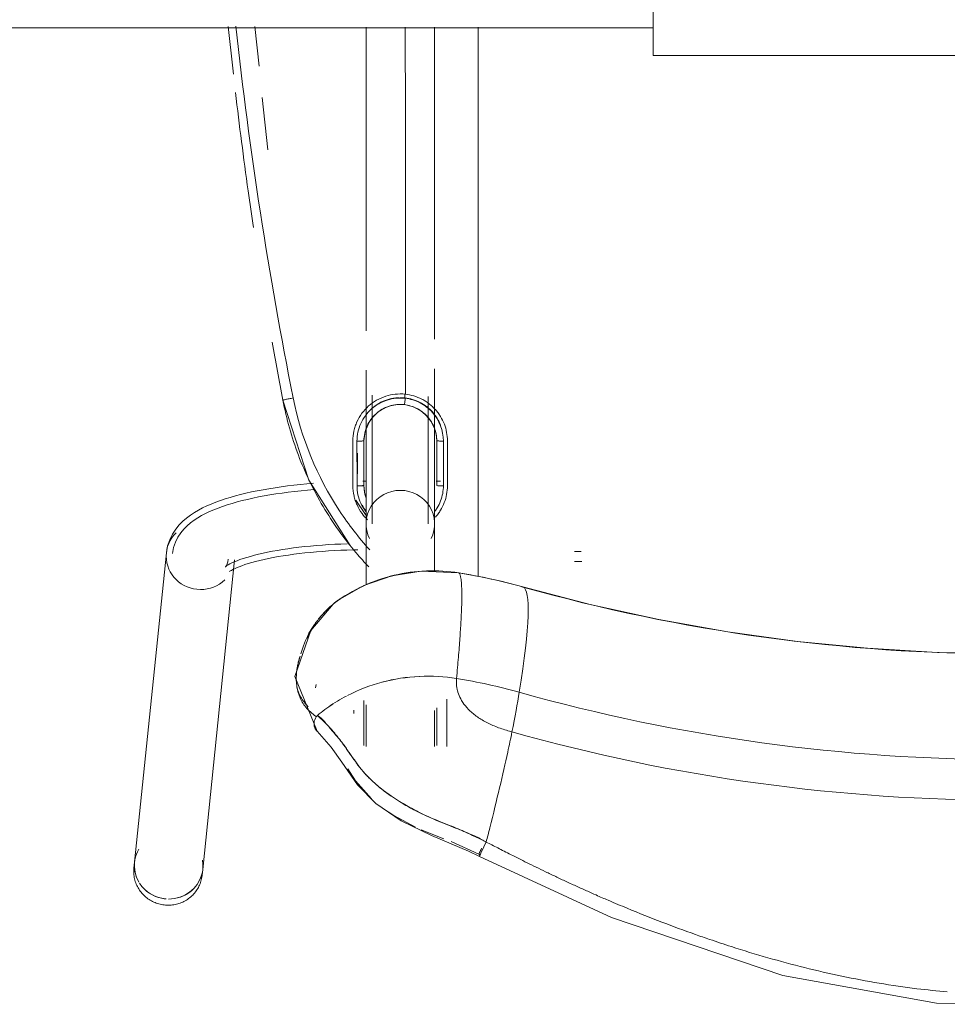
# Model space of a CAD drawing. Header units: metres. Extents: x 1.7 to 42.3, y -72.9 to -47.6.
# Tile 5 of 216: x 6.236 to 6.516, y -70.523 to -70.226. Entities that reach past the tile are written whole.
import ezdxf

# ---------------------------------------------------------------- set-up
doc = ezdxf.new("R2010")
doc.units = ezdxf.units.M
doc.layers.add('A-GENM', color=7, linetype='Continuous', lineweight=18)
doc.layers.add('I-FURN', color=7, linetype='Continuous', lineweight=18)

# ---------------------------------------------------------------- blocks, each defined once
blk = doc.blocks.new('FDE_CJU03_ConjuntoUsoMúltiplo_1mesa4cadeiras - CJU03_ConjuntoUsoMúltiplo_01mesa04cadeiras-V8-2PAV - FRIGORÍFICA')
at = {"layer": 'I-FURN', "color": 253, "true_color": 0xaaaaaa}
for p, q in [((0.3, -0.6), (0.3, 0.19194)), ((0.54569, 0.13099), (0.54942, 0.13933)), ((0.55015, 0.1395), (0.55004, 0.13957)), ((0.51692, 0.12965), (0.50269, 0.12965)), ((0.54208, 0.12192), (0.54484, 0.12882)), ((0.394, 0.126), (0.29978, 0.126)), ((0.42471, 0.12665), (0.43821, 0.12665)), ((0.43821, 0.12665), (0.43283, 0.12665)), ((0.43689, 0.12775), (0.43689, 0.12647)), ((0.46418, 0.126), (0.44977, 0.126)), ((0.51671, 0.12665), (0.50533, 0.12665)), ((0.51692, 0.126), (0.50605, 0.126)), ((0.41172, 0.11702), (0.41065, 0.11702)), ((0.29977, 0.1053), (0.39144, 0.1053)), ((0.43821, 0.10465), (0.43174, 0.10465)), ((0.43689, 0.1043), (0.43689, 0.1053)), ((0.43689, 0.1053), (0.44196, 0.1053)), ((0.44512, 0.1053), (0.44702, 0.1053)), ((0.44977, 0.1053), (0.46821, 0.1053)), ((0.50312, 0.10465), (0.51671, 0.10465)), ((0.50439, 0.1053), (0.51692, 0.1053)), ((0.50597, 0.10165), (0.50696, 0.10165)), ((0.47274, 0.09698), (0.47353, 0.09593)), ((0.49824, 0.0902), (0.49922, 0.09008)), ((0.33687, 0.07562), (0.32106, 0.07399)), ((0.3116, 0.07301), (0.2996, 0.07178)), ((0.55405, 0.056), (0.46061, 0.06561)), ((0.55582, 0.05582), (0.55405, 0.056)), ((0.45849, 0.04502), (0.55193, 0.03541)), ((0.55193, 0.03541), (0.5537, 0.03523))]:
    blk.add_line(p, q, dxfattribs=at)
at = {"layer": 'I-FURN', "color": 253, "true_color": 0xaaaaaa, "flags": 128}
for points in [[(0.55015, 0.1395), (0.5686, 0.17938), (0.58611, 0.23115), (0.59447, 0.27749), (0.59479, 0.31702), (0.58887, 0.35587), (0.57619, 0.39921), (0.55586, 0.44733), (0.55203, 0.45507), (0.55018, 0.45878)], [(0.46881, 0.44567), (0.47414, 0.42517), (0.47866, 0.40447), (0.48237, 0.3836), (0.48527, 0.36258), (0.48734, 0.34147), (0.48858, 0.32028), (0.48899, 0.29906), (0.48857, 0.27784), (0.48732, 0.25665), (0.48525, 0.23553), (0.48235, 0.21452), (0.47863, 0.19365), (0.4741, 0.17295), (0.46881, 0.15263)], [(0.45809, 0.1682), (0.45809, 0.16838), (0.45809, 0.1686), (0.45809, 0.16885), (0.45809, 0.16914), (0.45809, 0.16946), (0.45809, 0.16981), (0.45809, 0.1702)], [(0.46109, 0.17047), (0.46109, 0.17006), (0.46109, 0.16969), (0.46109, 0.16934), (0.46109, 0.16903), (0.46109, 0.16876), (0.46109, 0.16852), (0.46109, 0.16831), (0.46109, 0.1682)], [(0.46881, 0.15263), (0.4671, 0.14607), (0.46566, 0.13945), (0.46454, 0.13324)], [(0.54581, 0.14157), (0.54678, 0.14109), (0.54777, 0.14061), (0.54868, 0.14016), (0.54943, 0.13981), (0.54994, 0.13958), (0.55015, 0.1395), (0.55015, 0.1395)], [(0.29978, 0.13915), (0.30338, 0.13915), (0.33902, 0.13915), (0.37469, 0.13915), (0.41039, 0.13915), (0.4461, 0.13915), (0.46567, 0.13915)], [(0.51238, 0.09051), (0.51721, 0.0948), (0.52172, 0.09801), (0.52857, 0.1027), (0.53414, 0.10827), (0.53945, 0.11594), (0.54383, 0.12501), (0.54856, 0.13619), (0.55015, 0.1395)], [(0.54942, 0.13933), (0.54947, 0.13944), (0.54953, 0.13956)], [(0.4728, 0.0969), (0.46839, 0.10467), (0.46543, 0.11313), (0.46403, 0.12198), (0.46455, 0.13325)], [(0.44977, 0.126), (0.44931, 0.126), (0.44878, 0.126), (0.44817, 0.126), (0.44749, 0.126), (0.44673, 0.126), (0.44589, 0.126), (0.44499, 0.126), (0.44401, 0.126), (0.44297, 0.126), (0.44186, 0.126), (0.44068, 0.126), (0.43944, 0.126), (0.43814, 0.126), (0.43677, 0.126), (0.43536, 0.126), (0.43388, 0.126), (0.43235, 0.126), (0.43077, 0.126), (0.42915, 0.126), (0.42748, 0.126), (0.42576, 0.126), (0.42401, 0.126), (0.42222, 0.126), (0.42039, 0.126), (0.41854, 0.126), (0.41665, 0.126), (0.41474, 0.126), (0.41281, 0.126), (0.41086, 0.126), (0.40889, 0.126), (0.40691, 0.126), (0.40492, 0.126), (0.40293, 0.126)], [(0.42471, 0.12665), (0.42265, 0.12645), (0.42062, 0.12586), (0.41874, 0.12489), (0.4171, 0.12359), (0.41582, 0.12213), (0.41443, 0.11958), (0.41377, 0.11686)], [(0.41129, 0.1241), (0.41324, 0.1241), (0.41517, 0.1241), (0.41707, 0.1241), (0.41895, 0.1241), (0.4208, 0.1241), (0.42262, 0.1241), (0.4244, 0.1241), (0.42614, 0.1241), (0.42785, 0.1241), (0.42951, 0.1241), (0.43113, 0.1241), (0.43269, 0.1241), (0.43421, 0.1241), (0.43567, 0.1241), (0.43708, 0.1241), (0.43843, 0.1241), (0.43972, 0.1241), (0.44095, 0.1241), (0.44211, 0.1241), (0.44321, 0.1241), (0.44424, 0.1241), (0.4452, 0.1241), (0.44608, 0.1241), (0.4469, 0.1241), (0.44764, 0.1241), (0.44831, 0.1241), (0.4489, 0.1241), (0.44942, 0.1241), (0.44977, 0.1241)], [(0.53678, 0.11216), (0.53776, 0.11367), (0.54133, 0.12024)], [(0.29978, 0.11715), (0.32732, 0.11717), (0.35506, 0.11718), (0.38282, 0.1172), (0.4106, 0.11722)], [(0.41377, 0.11686), (0.41374, 0.11478), (0.41411, 0.1127), (0.41487, 0.11074), (0.41598, 0.10895), (0.41742, 0.10741), (0.41904, 0.10622), (0.42183, 0.10504), (0.42471, 0.10465)], [(0.44977, 0.1072), (0.44931, 0.1072), (0.44878, 0.1072), (0.44817, 0.1072), (0.44749, 0.1072), (0.44673, 0.1072), (0.44589, 0.1072), (0.44499, 0.1072), (0.44401, 0.1072), (0.44297, 0.1072), (0.44186, 0.1072), (0.44068, 0.1072), (0.43944, 0.1072), (0.43814, 0.1072), (0.43677, 0.1072), (0.43536, 0.1072), (0.43388, 0.1072), (0.43235, 0.1072), (0.43077, 0.1072), (0.42915, 0.1072), (0.42748, 0.1072), (0.42576, 0.1072), (0.42401, 0.1072), (0.42222, 0.1072), (0.42039, 0.1072), (0.41854, 0.1072), (0.41665, 0.1072), (0.41474, 0.1072), (0.41281, 0.1072), (0.41086, 0.1072)], [(0.40337, 0.1053), (0.40536, 0.1053), (0.40735, 0.1053), (0.40933, 0.1053), (0.41129, 0.1053), (0.41324, 0.1053), (0.41517, 0.1053), (0.41707, 0.1053), (0.41895, 0.1053), (0.4208, 0.1053), (0.42262, 0.1053), (0.4244, 0.1053), (0.42614, 0.1053), (0.42785, 0.1053), (0.42951, 0.1053), (0.43113, 0.1053), (0.43269, 0.1053), (0.43421, 0.1053), (0.43567, 0.1053), (0.43708, 0.1053), (0.43843, 0.1053), (0.43972, 0.1053), (0.44095, 0.1053), (0.44211, 0.1053), (0.44321, 0.1053), (0.44424, 0.1053), (0.4452, 0.1053), (0.44608, 0.1053), (0.4469, 0.1053), (0.44764, 0.1053), (0.44831, 0.1053), (0.4489, 0.1053), (0.44942, 0.1053), (0.44977, 0.1053)], [(0.43821, 0.10465), (0.44028, 0.10485), (0.44204, 0.10537)], [(0.52375, 0.09982), (0.52735, 0.10211), (0.53273, 0.10694)], [(0.46416, 0.06408), (0.46411, 0.06414), (0.46398, 0.06433), (0.46379, 0.06464), (0.46356, 0.06506), (0.46329, 0.0656), (0.463, 0.06624), (0.46269, 0.06698), (0.46238, 0.06781), (0.46206, 0.06874), (0.46174, 0.06974), (0.46142, 0.07082), (0.4611, 0.07198), (0.46079, 0.07321), (0.46049, 0.07451), (0.4602, 0.07587), (0.45992, 0.07729), (0.45965, 0.07876), (0.4594, 0.08029), (0.45916, 0.08186), (0.45894, 0.08348), (0.45873, 0.08515), (0.45853, 0.08685), (0.45836, 0.08858), (0.4582, 0.09035), (0.45806, 0.09215), (0.45793, 0.09397), (0.45783, 0.09581), (0.45774, 0.09767), (0.45767, 0.09954), (0.45763, 0.10142), (0.4576, 0.1028)], [(0.41239, 0.08019), (0.43653, 0.08808), (0.45626, 0.10046)], [(0.46276, 0.0628), (0.46271, 0.06286), (0.46257, 0.06303), (0.46237, 0.06332), (0.46213, 0.06372), (0.46185, 0.06423), (0.46155, 0.06484), (0.46123, 0.06555), (0.4609, 0.06635), (0.46056, 0.06724), (0.46023, 0.06822), (0.45989, 0.06927), (0.45956, 0.0704), (0.45924, 0.0716), (0.45892, 0.07287), (0.45861, 0.07421), (0.45832, 0.0756), (0.45803, 0.07706), (0.45776, 0.07856), (0.4575, 0.08012), (0.45726, 0.08172), (0.45703, 0.08337), (0.45682, 0.08506), (0.45663, 0.08679), (0.45645, 0.08855), (0.45629, 0.09034), (0.45615, 0.09216), (0.45603, 0.094), (0.45592, 0.09586), (0.45584, 0.09774), (0.45577, 0.09964)], [(0.51237, 0.0905), (0.49582, 0.0838), (0.48193, 0.0886), (0.47403, 0.09533), (0.47352, 0.09594)], [(0.45849, 0.04502), (0.45643, 0.04539), (0.45453, 0.04604), (0.45284, 0.04688), (0.45136, 0.04786), (0.45008, 0.04891), (0.44897, 0.05002), (0.44799, 0.05115), (0.44712, 0.05232), (0.44633, 0.05351), (0.44561, 0.05473), (0.44495, 0.05598), (0.44434, 0.05727), (0.44376, 0.05859), (0.44322, 0.05996), (0.4427, 0.06136), (0.44222, 0.06281), (0.44175, 0.06431), (0.44132, 0.06585), (0.4409, 0.06743), (0.4405, 0.06906), (0.44013, 0.07073), (0.43978, 0.07244), (0.43944, 0.0742), (0.43913, 0.07599), (0.43884, 0.07782), (0.43856, 0.07969), (0.43831, 0.08159), (0.43808, 0.08352), (0.43786, 0.08548), (0.43767, 0.08746), (0.4375, 0.08947)], [(0.45869, 0.04691), (0.45691, 0.04723), (0.45527, 0.04779), (0.45379, 0.04853), (0.4525, 0.04938), (0.45136, 0.05032), (0.45036, 0.05131), (0.44947, 0.05234), (0.44867, 0.05341), (0.44795, 0.05451), (0.44727, 0.05565), (0.44665, 0.05683), (0.44606, 0.05806), (0.44551, 0.05932), (0.44499, 0.06063), (0.4445, 0.06199), (0.44402, 0.0634), (0.44358, 0.06485), (0.44315, 0.06635), (0.44274, 0.0679), (0.44235, 0.06949), (0.44199, 0.07113), (0.44164, 0.07281), (0.44131, 0.07454), (0.441, 0.0763), (0.44071, 0.07811), (0.44044, 0.07995), (0.44019, 0.08182), (0.43996, 0.08373), (0.43975, 0.08567), (0.43956, 0.08764), (0.43939, 0.08962)], [(0.46042, 0.06372), (0.46118, 0.06358), (0.46182, 0.06337), (0.46229, 0.06314), (0.46259, 0.06294), (0.46273, 0.06282), (0.46276, 0.0628)], [(0.5537, 0.03523), (0.55411, 0.0352), (0.55451, 0.03518), (0.55492, 0.03518), (0.55533, 0.0352), (0.55574, 0.03523), (0.55614, 0.03528), (0.55655, 0.03535), (0.55695, 0.03543), (0.55734, 0.03553), (0.55773, 0.03565), (0.55812, 0.03578), (0.5585, 0.03593), (0.55888, 0.03609), (0.55924, 0.03627), (0.5596, 0.03647), (0.55996, 0.03667), (0.5603, 0.0369), (0.56063, 0.03713), (0.56096, 0.03738), (0.56127, 0.03764), (0.56158, 0.03792), (0.56187, 0.0382), (0.56215, 0.0385), (0.56242, 0.03881), (0.56268, 0.03913), (0.56292, 0.03946), (0.56315, 0.03979), (0.56337, 0.04014), (0.56357, 0.0405), (0.56376, 0.04086), (0.56394, 0.04123), (0.5641, 0.04161), (0.56424, 0.04199), (0.56438, 0.04238), (0.56449, 0.04277), (0.56459, 0.04317), (0.56468, 0.04357), (0.56475, 0.04397), (0.5648, 0.04438), (0.56484, 0.04479), (0.56486, 0.0452), (0.56487, 0.04561), (0.56486, 0.04602), (0.56484, 0.04643), (0.56479, 0.04683), (0.56474, 0.04724), (0.56467, 0.04764), (0.56458, 0.04804), (0.56447, 0.04844), (0.56435, 0.04883), (0.56422, 0.04922), (0.56407, 0.0496), (0.56391, 0.04998), (0.56373, 0.05035), (0.56353, 0.05071), (0.56333, 0.05106), (0.56311, 0.0514), (0.56287, 0.05174), (0.56262, 0.05206), (0.56236, 0.05238), (0.56209, 0.05269), (0.56181, 0.05298), (0.56151, 0.05326), (0.5612, 0.05353), (0.56088, 0.05379), (0.56056, 0.05403), (0.56022, 0.05426), (0.55987, 0.05448), (0.55952, 0.05468), (0.55915, 0.05486), (0.55878, 0.05504), (0.55841, 0.05519), (0.55802, 0.05533), (0.55763, 0.05546), (0.55724, 0.05557), (0.55684, 0.05566), (0.55682, 0.05567)], [(0.55682, 0.05567), (0.55642, 0.05574), (0.55601, 0.0558), (0.55582, 0.05582)]]:
    blk.add_lwpolyline(points, dxfattribs=at)
at = {"layer": 'I-FURN', "color": 253, "true_color": 0xaaaaaa}
for centre, major_axis, ratio, start_param, end_param in [((0.00271, 0.29915), (0, 0.54235), 0.978148, 4.432561, 4.992217), ((-0.0018, 0.29915), (0, 0.5344), 0.978148, 4.432561, 4.992217), ((-0.02978, 0.29915), (0, 0.53037), 0.978148, 4.432561, 4.992217), ((0.7576, 0.0714), (-0.28881, 0.08118), 0.057423, 5.825397, 6.278121), ((0.62829, 0.10582), (0, 0.16963), 0.978148, 1.290968, 1.408176), ((0.65627, 0.10582), (0, 0.1656), 0.978148, 1.290968, 1.408176), ((0.60511, 0.11896), (-0.11745, 0.03301), 0.057423, 5.635686, 5.825397), ((0.57325, 0.12942), (-0.07702, 0.02165), 0.057423, 5.575368, 5.635686), ((0.57325, 0.12942), (-0.07702, 0.02165), 0.057423, 5.51505, 5.575368), ((0.57325, 0.12942), (-0.07702, 0.02165), 0.057423, 5.153139, 5.515049), ((0.57325, 0.12942), (-0.07702, 0.02165), 0.057423, 5.09282, 5.153139), ((0.76073, 0.08564), (-0.29621, 0.04754), 0.033662, 6.17228, 6.272882), ((0.76073, 0.08564), (-0.29621, 0.04754), 0.033662, 6.121984, 6.172277), ((0.76073, 0.08564), (-0.29621, 0.04754), 0.033662, 6.071678, 6.121974), ((0.76073, 0.08564), (-0.29621, 0.04754), 0.033662, 6.021375, 6.071672), ((0.76073, 0.08564), (-0.29621, 0.04754), 0.033662, 5.971076, 6.021369), ((0.76073, 0.08564), (-0.29621, 0.04754), 0.033662, 5.920767, 5.971066), ((0.76073, 0.08564), (-0.29621, 0.04754), 0.033662, 5.870472, 5.920764), ((0.76073, 0.08564), (-0.29621, 0.04754), 0.033662, 5.820159, 5.870461), ((0.48426, 0.16359), (2.41562, 0.00028), 0.014466, 4.687753, 4.693339), ((0.44977, 0.11565), (0, 0.01035), 0.978148, 5.82818, 7.853982), ((0.44977, 0.11565), (0, 0.01035), 0.978148, 1.570796, 3.596598), ((0.45955, 0.05532), (0.00106, 0.0103), 0.967163, 4.811534, 5.596932), ((0.45955, 0.05532), (0.00106, 0.0103), 0.967163, 3.240738, 4.811534), ((0.55299, 0.04571), (0.00106, 0.0103), 0.967163, 0, 0.275548), ((0.55299, 0.04571), (0.00106, 0.0103), 0.967163, 5.996891, 6.535654), ((0.55299, 0.04571), (0.00106, 0.0103), 0.967163, 4.811534, 6.128235), ((0.55299, 0.04571), (0.00106, 0.0103), 0.967163, 4.97977, 5.725878), ((0.45955, 0.05532), (0.00106, 0.0103), 0.967163, 2.455339, 3.240738), ((0.55299, 0.04571), (0.00106, 0.0103), 0.967163, 3.798164, 4.720318), ((0.55299, 0.04571), (0.00106, 0.0103), 0.967163, 4.613158, 4.740379), ((0.55299, 0.04571), (0.00106, 0.0103), 0.967163, 3.833799, 4.613158), ((0.55299, 0.04571), (0.00106, 0.0103), 0.967163, 2.717139, 3.10962), ((0.55299, 0.04571), (0.00106, 0.0103), 0.967163, 2.834709, 3.709634), ((0.55299, 0.04571), (0.00106, 0.0103), 0.967163, 3.141593, 3.764336)]:
    blk.add_ellipse(centre, major_axis=major_axis, ratio=ratio, start_param=start_param, end_param=end_param, dxfattribs=at)
for points, knots in [([(0.5752, 0.20902), (0.57594, 0.21118), (0.57789, 0.21705), (0.58079, 0.22659), (0.58377, 0.23766), (0.58722, 0.25264), (0.58966, 0.267), (0.59075, 0.27769), (0.591, 0.28075)], [-0.7777778, -0.7777778, -0.7777778, -0.7777778, -0.7569444, -0.7222222, -0.6875, -0.6527778, -0.5833333, -0.5555556, -0.5555556, -0.5555556, -0.5555556]), ([(0.56179, 0.17472), (0.56234, 0.17597), (0.56376, 0.17923), (0.56662, 0.18603), (0.57003, 0.19461), (0.57297, 0.20258), (0.57471, 0.20757), (0.5752, 0.20902)], [-0.8888889, -0.8888889, -0.8888889, -0.8888889, -0.8784722, -0.8611111, -0.8263889, -0.7916667, -0.7777778, -0.7777778, -0.7777778, -0.7777778]), ([(0.54581, 0.14157), (0.54638, 0.14271), (0.54727, 0.14445), (0.54854, 0.14693), (0.54997, 0.14975), (0.55201, 0.1538), (0.55429, 0.15846), (0.55623, 0.16251), (0.55774, 0.16573), (0.55925, 0.16902), (0.56059, 0.172), (0.56143, 0.17389), (0.56179, 0.17472)], [-1, -1, -1, -1, -0.9826389, -0.9739583, -0.9652778, -0.9479167, -0.9305556, -0.921875, -0.9131944, -0.9045139, -0.8958333, -0.8888889, -0.8888889, -0.8888889, -0.8888889]), ([(0.54581, 0.14157), (0.54534, 0.14064), (0.54454, 0.13902), (0.54333, 0.13643), (0.54269, 0.13503), (0.54236, 0.13428)], [0, 0, 0, 0, 0.0625, 0.09375, 0.125, 0.125, 0.125, 0.125]), ([(0.50418, 0.13487), (0.50488, 0.13539), (0.50595, 0.13633), (0.50731, 0.13791), (0.50796, 0.13881), (0.50828, 0.13928)], [-0.5555556, -0.5555556, -0.5555556, -0.5555556, -0.4444444, -0.3888889, -0.3333333, -0.3333333, -0.3333333, -0.3333333]), ([(0.54236, 0.13428), (0.54203, 0.13353), (0.54135, 0.13193), (0.54022, 0.12909), (0.5389, 0.12581), (0.53754, 0.12272), (0.53634, 0.12024), (0.53526, 0.11824), (0.53421, 0.11642), (0.5329, 0.11432), (0.53104, 0.1116), (0.52887, 0.10881), (0.5269, 0.10665), (0.52544, 0.10523), (0.52451, 0.1044), (0.52374, 0.10376), (0.52288, 0.10308), (0.52204, 0.10247), (0.52121, 0.10188), (0.5203, 0.10125), (0.51916, 0.10046), (0.51753, 0.09933), (0.51577, 0.09806), (0.51399, 0.09668), (0.51264, 0.09558), (0.51144, 0.09454), (0.51008, 0.09328), (0.50875, 0.09191), (0.50795, 0.09102), (0.5076, 0.09062)], [0.125, 0.125, 0.125, 0.125, 0.15625, 0.1875, 0.21875, 0.25, 0.28125, 0.3125, 0.34375, 0.375, 0.40625, 0.4375, 0.46875, 0.484375, 0.5, 0.515625, 0.53125, 0.5625, 0.59375, 0.625, 0.65625, 0.6875, 0.75, 0.78125, 0.8125, 0.84375, 0.875, 0.9375, 1, 1, 1, 1]), ([(0.46456, 0.13328), (0.46355, 0.12704), (0.46384, 0.11691), (0.46831, 0.10408), (0.47176, 0.09832), (0.47372, 0.09566)], [0, 0, 0, 0, 0.5, 0.75, 1, 1, 1, 1]), ([(0.49643, 0.13263), (0.49683, 0.13259), (0.49741, 0.13255), (0.49801, 0.13257), (0.49816, 0.13258)], [-1, -1, -1, -1, -0.9166667, -0.8890389, -0.8890389, -0.8890389, -0.8890389]), ([(0.49817, 0.13258), (0.49847, 0.1326), (0.4991, 0.13267), (0.49974, 0.13279), (0.50006, 0.13288)], [-0.8888889, -0.8888889, -0.8888889, -0.8888889, -0.8333333, -0.7777827, -0.7777827, -0.7777827, -0.7777827]), ([(0.4106, 0.11722), (0.41071, 0.11804), (0.41108, 0.11973), (0.41187, 0.12177), (0.41273, 0.12329), (0.41349, 0.12435), (0.41435, 0.12534), (0.41526, 0.12624), (0.41626, 0.12706), (0.41771, 0.12805), (0.42044, 0.1294), (0.42295, 0.12986), (0.42475, 0.12989)], [0, 0, 0, 0, 0.125, 0.25, 0.3125, 0.375, 0.4375, 0.5, 0.5625, 0.625, 0.75, 1, 1, 1, 1]), ([(0.42476, 0.12864), (0.42159, 0.12865), (0.41688, 0.12682), (0.41295, 0.12173), (0.41202, 0.11868), (0.41185, 0.11715)], [0, 0, 0, 0, 0.5, 0.75, 1, 1, 1, 1]), ([(0.42476, 0.12864), (0.42476, 0.1283), (0.42475, 0.12777), (0.42474, 0.12722), (0.42473, 0.12701), (0.42473, 0.12692)], [0, 0, 0, 0, 0.3333333, 0.5, 0.6666667, 0.6666667, 0.6666667, 0.6666667]), ([(0.44614, 0.12593), (0.44607, 0.12599), (0.44569, 0.12628), (0.44461, 0.127), (0.44212, 0.12822), (0.43982, 0.12864), (0.43817, 0.12866)], [0.548633, 0.548633, 0.548633, 0.548633, 0.5625, 0.625, 0.75, 1, 1, 1, 1]), ([(0.43821, 0.12665), (0.43821, 0.12665), (0.43822, 0.12676), (0.43823, 0.12712), (0.43824, 0.12753), (0.43824, 0.12799), (0.43824, 0.12838), (0.43824, 0.12864)], [0, 0, 0, 0, 0.25, 0.5, 0.625, 0.75, 1, 1, 1, 1]), ([(0.43824, 0.12989), (0.44004, 0.12986), (0.44255, 0.12939), (0.44528, 0.12805), (0.44674, 0.12707), (0.4474, 0.12652), (0.44772, 0.12623)], [0, 0, 0, 0, 0.25, 0.375, 0.4375, 0.5, 0.5, 0.5, 0.5]), ([(0.42001, 0.1278), (0.41928, 0.12752), (0.41821, 0.12699), (0.41688, 0.1261), (0.41597, 0.12535), (0.41513, 0.12453), (0.41435, 0.12362), (0.41366, 0.12265), (0.41288, 0.12126), (0.41215, 0.11938), (0.41183, 0.1178), (0.41172, 0.11702)], [0.25, 0.25, 0.25, 0.25, 0.375, 0.4375, 0.5, 0.5625, 0.625, 0.6875, 0.75, 0.875, 1, 1, 1, 1]), ([(0.47341, 0.09609), (0.46958, 0.10138), (0.46541, 0.11047), (0.46408, 0.12023), (0.46396, 0.1235)], [0, 0, 0, 0, 0.5, 0.75, 0.75, 0.75, 0.75]), ([(0.42475, 0.10132), (0.4237, 0.10134), (0.42219, 0.10151), (0.42029, 0.10202), (0.4185, 0.10271), (0.41632, 0.104), (0.41409, 0.106), (0.41236, 0.10845), (0.41111, 0.11122), (0.41053, 0.11406), (0.4105, 0.1161), (0.41059, 0.11715)], [0, 0, 0, 0, 0.125, 0.1875, 0.25, 0.375, 0.5, 0.625, 0.75, 0.875, 1, 1, 1, 1]), ([(0.41377, 0.11686), (0.41377, 0.11687), (0.41364, 0.11691), (0.41323, 0.11697), (0.41269, 0.11705), (0.41219, 0.11711), (0.41185, 0.11715)], [0, 0, 0, 0, 0.333333, 0.5, 0.666667, 1, 1, 1, 1]), ([(0.41166, 0.11532), (0.41167, 0.11497), (0.41172, 0.11416), (0.41191, 0.11294), (0.41235, 0.11126), (0.4133, 0.10916), (0.41436, 0.10769), (0.41497, 0.10702)], [0.07592, 0.07592, 0.07592, 0.07592, 0.125, 0.1875, 0.25, 0.375, 0.5, 0.5, 0.5, 0.5]), ([(0.45757, 0.1064), (0.4539, 0.10308), (0.44017, 0.09244), (0.42387, 0.08571), (0.41174, 0.0833)], [0.2222222, 0.2222222, 0.2222222, 0.2222222, 0.4444444, 1, 1, 1, 1]), ([(0.41239, 0.08019), (0.41804, 0.08127), (0.42915, 0.0844), (0.44477, 0.0919), (0.4557, 0.09971), (0.46136, 0.10482), (0.46271, 0.10611)], [0, 0, 0, 0, 0.25, 0.5, 0.75, 0.8312939, 0.8312939, 0.8312939, 0.8312939]), ([(0.42471, 0.10465), (0.42471, 0.10465), (0.42473, 0.10449), (0.42474, 0.10405), (0.42475, 0.10347), (0.42475, 0.10292), (0.42475, 0.10257)], [0, 0, 0, 0, 0.333333, 0.5, 0.666667, 1, 1, 1, 1]), ([(0.43821, 0.10465), (0.43821, 0.10465), (0.43822, 0.1045), (0.43823, 0.10405), (0.43824, 0.10348), (0.43824, 0.10294), (0.43824, 0.10258)], [-1, -1, -1, -1, -0.666667, -0.5, -0.333333, 0, 0, 0, 0]), ([(0.44849, 0.10573), (0.44792, 0.10513), (0.44654, 0.10394), (0.4445, 0.10273), (0.44271, 0.10204), (0.44081, 0.10152), (0.43929, 0.10135), (0.43824, 0.10133)], [0.5209919, 0.5209919, 0.5209919, 0.5209919, 0.625, 0.75, 0.8125, 0.875, 1, 1, 1, 1]), ([(0.43824, 0.10258), (0.44006, 0.10258), (0.44285, 0.10319), (0.44527, 0.10463), (0.44604, 0.10522)], [0, 0, 0, 0, 0.25, 0.3833415, 0.3833415, 0.3833415, 0.3833415]), ([(0.52026, 0.10122), (0.52045, 0.10136), (0.52081, 0.10163), (0.52142, 0.10209), (0.52212, 0.10258), (0.52293, 0.10314), (0.52376, 0.10378), (0.52426, 0.10419), (0.52454, 0.10443)], [0.375, 0.375, 0.375, 0.375, 0.390625, 0.40625, 0.4375, 0.46875, 0.484375, 0.5, 0.5, 0.5, 0.5]), ([(0.42845, 0.10273), (0.42944, 0.10273), (0.43149, 0.10272), (0.43355, 0.10272), (0.43462, 0.10272)], [0.2800663, 0.2800663, 0.2800663, 0.2800663, 0.5, 0.7367821, 0.7367821, 0.7367821, 0.7367821]), ([(0.5076, 0.09062), (0.50788, 0.09111), (0.50845, 0.09182), (0.50951, 0.09281), (0.51042, 0.09359), (0.5115, 0.09448), (0.51274, 0.09553), (0.51405, 0.09665), (0.51533, 0.09773), (0.51658, 0.09867), (0.51784, 0.09954), (0.51888, 0.10023), (0.51968, 0.10079), (0.52007, 0.10108), (0.52026, 0.10122)], [0, 0, 0, 0, 0.0625, 0.09375, 0.125, 0.15625, 0.1875, 0.21875, 0.25, 0.28125, 0.3125, 0.34375, 0.359375, 0.375, 0.375, 0.375, 0.375]), ([(0.47372, 0.09566), (0.47421, 0.09508), (0.47518, 0.09398), (0.47665, 0.09253), (0.47785, 0.09147), (0.47879, 0.09071), (0.4795, 0.09018), (0.48016, 0.08971), (0.48097, 0.08915), (0.48189, 0.08856), (0.48284, 0.08803), (0.48375, 0.08759), (0.48452, 0.08726), (0.48547, 0.08687), (0.4869, 0.08631), (0.48814, 0.08588), (0.48897, 0.08561)], [0, 0, 0, 0, 0.05, 0.1, 0.15, 0.175, 0.2, 0.225, 0.25, 0.3, 0.35, 0.375, 0.4, 0.425, 0.45, 0.495546, 0.495546, 0.495546, 0.495546]), ([(0.47914, 0.09053), (0.47893, 0.09068), (0.4785, 0.09101), (0.47766, 0.09168), (0.47661, 0.09259), (0.47555, 0.09364), (0.47492, 0.09433), (0.47483, 0.09443)], [0.8, 0.8, 0.8, 0.8, 0.825, 0.85, 0.9, 0.95, 0.9578834, 0.9578834, 0.9578834, 0.9578834]), ([(0.48425, 0.08745), (0.4836, 0.08777), (0.48252, 0.08834), (0.48133, 0.08905), (0.48048, 0.08959), (0.47981, 0.09005), (0.47947, 0.09029), (0.47934, 0.09039)], [0.6, 0.6, 0.6, 0.6, 0.65, 0.7, 0.75, 0.775, 0.7919906, 0.7919906, 0.7919906, 0.7919906]), ([(0.48971, 0.08539), (0.49047, 0.08516), (0.49171, 0.08483), (0.49332, 0.08449), (0.49449, 0.08433), (0.49553, 0.08426), (0.4969, 0.08423), (0.49851, 0.08435), (0.50032, 0.0847), (0.50202, 0.08525), (0.50362, 0.08601), (0.50561, 0.08741), (0.50699, 0.08894), (0.50792, 0.09025)], [0.5090671, 0.5090671, 0.5090671, 0.5090671, 0.55, 0.575, 0.6, 0.625, 0.65, 0.7, 0.75, 0.8, 0.85, 0.9, 1, 1, 1, 1]), ([(0.51237, 0.0905), (0.51229, 0.09042), (0.51197, 0.09014), (0.5113, 0.08977), (0.51034, 0.08955), (0.50901, 0.08965), (0.50808, 0.09015), (0.5076, 0.09062)], [0.3327516, 0.3327516, 0.3327516, 0.3327516, 0.375, 0.5, 0.625, 0.75, 1, 1, 1, 1]), ([(0.50935, 0.08967), (0.51, 0.08953), (0.51114, 0.08961), (0.51207, 0.09021), (0.51238, 0.09051)], [0.25, 0.25, 0.25, 0.25, 0.5, 0.6689889, 0.6689889, 0.6689889, 0.6689889]), ([(0.50494, 0.08781), (0.50482, 0.0877), (0.50374, 0.0867), (0.50222, 0.08558), (0.50012, 0.08471), (0.49844, 0.08433), (0.49722, 0.08424), (0.4966, 0.08423)], [0.0876695, 0.0876695, 0.0876695, 0.0876695, 0.1, 0.2, 0.25, 0.3, 0.3463075, 0.3463075, 0.3463075, 0.3463075]), ([(0.49432, 0.08435), (0.49394, 0.0844), (0.49316, 0.0845), (0.49173, 0.08478), (0.49067, 0.08504), (0.49006, 0.08521)], [0.4, 0.4, 0.4, 0.4, 0.425, 0.45, 0.48350906, 0.48350906, 0.48350906, 0.48350906]), ([(0.3195, 0.0659), (0.32942, 0.06706), (0.34304, 0.06882), (0.35663, 0.07078), (0.36033, 0.07134)], [0.6330711, 0.6330711, 0.6330711, 0.6330711, 0.75, 0.7938399, 0.7938399, 0.7938399, 0.7938399]), ([(0.36033, 0.07134), (0.35663, 0.07078), (0.34304, 0.06882), (0.32942, 0.06706), (0.3195, 0.0659)], [0.2061667, 0.2061667, 0.2061667, 0.2061667, 0.25, 0.3669429, 0.3669429, 0.3669429, 0.3669429])]:
    blk.add_open_spline(points, degree=3, knots=knots, dxfattribs=at)
for points in [[(0.51145, 0.14578), (0.51167, 0.14639), (0.5121, 0.1477), (0.51244, 0.14886), (0.51258, 0.14936)], [(0.51002, 0.14235), (0.51029, 0.1429), (0.51079, 0.14401), (0.51123, 0.14516), (0.51145, 0.14578)], [(0.50828, 0.13928), (0.50859, 0.13975), (0.50918, 0.14071), (0.50975, 0.1418), (0.51002, 0.14235)], [(0.53756, 0.12282), (0.53797, 0.12367), (0.53885, 0.12556), (0.54014, 0.12865), (0.54134, 0.13171), (0.54238, 0.13435), (0.5433, 0.13654), (0.54417, 0.1385), (0.545, 0.14018), (0.54554, 0.14113), (0.54581, 0.14157)], [(0.5477, 0.14018), (0.54793, 0.14007), (0.54838, 0.13985), (0.54898, 0.13955), (0.54929, 0.1394), (0.54942, 0.13933)], [(0.50208, 0.13361), (0.50276, 0.13393), (0.50347, 0.13435), (0.50418, 0.13487)], [(0.49757, 0.11002), (0.49657, 0.11375), (0.49539, 0.12145), (0.49585, 0.12902), (0.49643, 0.13263)], [(0.49643, 0.13263), (0.49583, 0.12893), (0.49563, 0.12516), (0.4958, 0.12142)], [(0.50006, 0.13288), (0.50072, 0.13304), (0.50139, 0.13328), (0.50208, 0.13361)], [(0.42475, 0.12989), (0.427, 0.12989), (0.4315, 0.12989), (0.436, 0.12989), (0.43824, 0.12989)], [(0.43817, 0.12866), (0.43707, 0.12866), (0.43597, 0.12866), (0.43487, 0.12866)], [(0.41377, 0.11686), (0.41392, 0.11819), (0.41471, 0.1208), (0.41721, 0.12403), (0.42069, 0.12614), (0.42337, 0.12665), (0.42471, 0.12665)], [(0.53281, 0.11422), (0.53335, 0.11505), (0.53424, 0.11651), (0.53535, 0.1185), (0.5364, 0.12048), (0.53716, 0.12198), (0.53756, 0.12282)], [(0.49581, 0.1213), (0.496, 0.11752), (0.49657, 0.11377), (0.49754, 0.11015)], [(0.41185, 0.11715), (0.41165, 0.11532), (0.41202, 0.11157), (0.41479, 0.10667), (0.41929, 0.10335), (0.42293, 0.10257), (0.42475, 0.10257)], [(0.41172, 0.11702), (0.41168, 0.11653), (0.41166, 0.11606), (0.41166, 0.11559)], [(0.42471, 0.10465), (0.42316, 0.10465), (0.42009, 0.10531), (0.41627, 0.10809), (0.41392, 0.11219), (0.4136, 0.11533), (0.41377, 0.11686)], [(0.52454, 0.10443), (0.52509, 0.10491), (0.52642, 0.10614), (0.52875, 0.10865), (0.53103, 0.11155), (0.53228, 0.11339), (0.53281, 0.11422)], [(0.49754, 0.11015), (0.4985, 0.10652), (0.49985, 0.10303), (0.50154, 0.09975)], [(0.43821, 0.10465), (0.43596, 0.10465), (0.43146, 0.10465), (0.42696, 0.10465), (0.42471, 0.10465)], [(0.44165, 0.1052), (0.44054, 0.10484), (0.43937, 0.10465), (0.43821, 0.10465)], [(0.4426, 0.10222), (0.44426, 0.1033), (0.44589, 0.10444), (0.44748, 0.10563)], [(0.44416, 0.10416), (0.44474, 0.10446), (0.4453, 0.10481), (0.44584, 0.1052)], [(0.42475, 0.10257), (0.427, 0.10257), (0.43149, 0.10257), (0.43599, 0.10258), (0.43824, 0.10258)], [(0.43824, 0.10133), (0.43599, 0.10133), (0.4315, 0.10133), (0.427, 0.10132), (0.42475, 0.10132)], [(0.47341, 0.09609), (0.47276, 0.09689), (0.47218, 0.0978), (0.47169, 0.09872)], [(0.47175, 0.09864), (0.47222, 0.09776), (0.47277, 0.09687), (0.47341, 0.09609)], [(0.50497, 0.09405), (0.5038, 0.09573), (0.50272, 0.0975), (0.50174, 0.09936)], [(0.50415, 0.09526), (0.50521, 0.09364), (0.50637, 0.09209), (0.5076, 0.09062)], [(0.5076, 0.09062), (0.50784, 0.09039), (0.50839, 0.08998), (0.50902, 0.08974), (0.50935, 0.08967)], [(0.41174, 0.0833), (0.39317, 0.07961), (0.35588, 0.07301), (0.31835, 0.06804), (0.29953, 0.06597)], [(0.41174, 0.0833), (0.41182, 0.08287), (0.41198, 0.08204), (0.41219, 0.08101), (0.41234, 0.08034), (0.41238, 0.08018), (0.41239, 0.08019)], [(0.39492, 0.07697), (0.40075, 0.078), (0.40657, 0.07908), (0.41239, 0.08019)], [(0.41239, 0.08019), (0.40657, 0.07908), (0.40075, 0.078), (0.39492, 0.07697)], [(0.29963, 0.06373), (0.30441, 0.06422), (0.30918, 0.06473), (0.31395, 0.06527)], [(0.31396, 0.06527), (0.30918, 0.06473), (0.30441, 0.06422), (0.29963, 0.06373)]]:
    blk.add_open_spline(points, degree=3, dxfattribs=at)
blk = doc.blocks.new('Led_Stripe_11805 - Led_Stripe_11805-8047500-2PAV - FRIGORÍFICA')
at = {"layer": 'A-GENM', "color": 253, "true_color": 0xaaaaaa}
for p, q in [((-1, -0.01), (-1, 0.01)), ((-1, 0.01), (1, 0.01))]:
    blk.add_line(p, q, dxfattribs=at)
blk = doc.blocks.new('4 GRE - ESCOLA DE CINEMA E AUDIOVISUAL CINE REX R07_rvt-1-2PAV - FRIGORÍFICA')
at = {"layer": 'A-GENM', "color": 253, "lineweight": 18, "true_color": 0xaaaaaa, "extrusion": (0, 0, -1), "rotation": 180}
blk.add_blockref('Led_Stripe_11805 - Led_Stripe_11805-8047500-2PAV - FRIGORÍFICA', (-7.42694, -70.22656), dxfattribs=at)
at = {"layer": 'I-FURN', "color": 253, "lineweight": 18, "true_color": 0xaaaaaa, "rotation": 270.0000000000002}
blk.add_blockref('FDE_CJU03_ConjuntoUsoMúltiplo_1mesa4cadeiras - CJU03_ConjuntoUsoMúltiplo_01mesa04cadeiras-V8-2PAV - FRIGORÍFICA', (6.23499, -69.92822), dxfattribs=at)

msp = doc.modelspace()

# ---------------------------------------------------------------- block references
at = {"lineweight": 5}
msp.add_blockref('4 GRE - ESCOLA DE CINEMA E AUDIOVISUAL CINE REX R07_rvt-1-2PAV - FRIGORÍFICA', (0, 0), dxfattribs=at)

doc.saveas('drawing.dxf')
